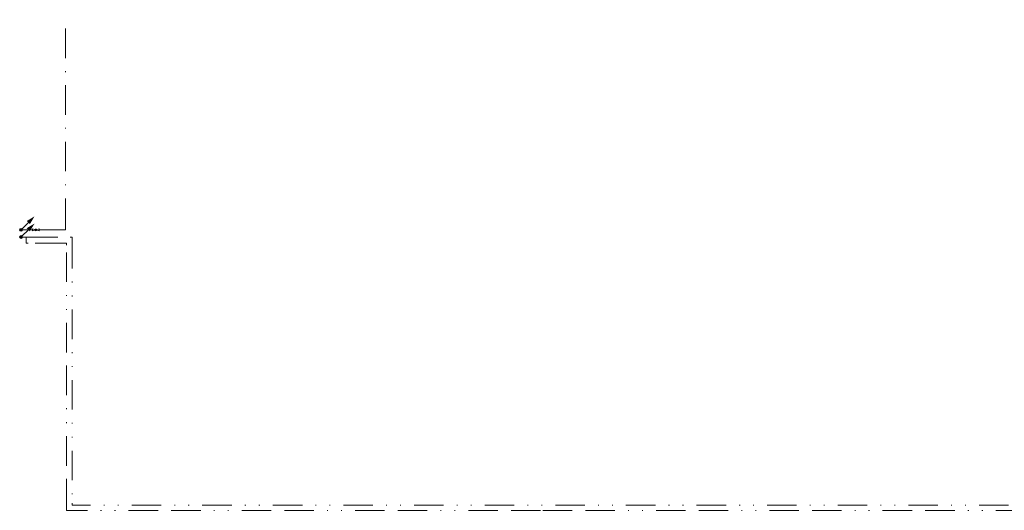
# Model space of a CAD drawing. Header units: millimetres. Extents: x -8360 to 44818, y -3850 to 5849.
# Tile 1 of 5: x -8360 to 5026, y -3317 to 3353. Entities that reach past the tile are written whole.
import ezdxf

# ---------------------------------------------------------------- set-up
doc = ezdxf.new("R2010")
doc.units = ezdxf.units.MM
for name, pattern in [('DDS_LT3', [959.999986, 400, -179.999995, 10, -179.999995, 10, -179.999995]), ('DDS_LT4', [1539.999981, 400, -179.999995, 400, -179.999995, 10, -179.999995, 10, -179.999995]), ('DDS_LT5', [769.999991, 400, -179.999995, 10, -179.999995])]:
    doc.linetypes.add(name, pattern=pattern)
for name, color, linetype in [('Recirkulace', 7, 'Continuous'), ('Studená voda', 7, 'Continuous'), ('Teplá voda', 7, 'Continuous')]:
    doc.layers.add(name, color=color, linetype=linetype)

# ---------------------------------------------------------------- blocks, each defined once
blk = doc.blocks.new('Koleno-Koleno TV-PWH Teplá voda D20-ID-39-8-29-270')
at = {"layer": 'Teplá voda', "color": 20, "lineweight": 5}
blk.add_line((19, 0), (27, 0), dxfattribs=at)
blk.add_circle((0, 0), 19, dxfattribs=at)
blk = doc.blocks.new('Segment trubky-TV-PWH Teplá voda D20-ID-39-8-29-224')
at = {"layer": 'Teplá voda', "color": 20, "linetype": 'DDS_LT3', "lineweight": 5}
blk.add_line((0, 0), (4, 0), dxfattribs=at)
blk = doc.blocks.new('Segment trubky-CV-PWH-C Cirkulace D20-ID-39-8-29-126')
at = {"layer": 'Recirkulace', "color": 40, "linetype": 'DDS_LT4', "lineweight": 5}
blk.add_line((0, 0), (-14871, 0), dxfattribs=at)
blk = doc.blocks.new('Segment trubky-TV-PWH Teplá voda D20-ID-39-8-29-4576')
at = {"layer": 'Teplá voda', "color": 20, "linetype": 'DDS_LT3', "lineweight": 5}
blk.add_line((0, 0), (-14619, 0), dxfattribs=at)
blk = doc.blocks.new('Koleno-Koleno SV-PWC Studená voda D20-ID-39-8-29-8696')
at = {"layer": 'Studená voda', "color": 140, "lineweight": 5}
blk.add_line((19, 0), (27, 0), dxfattribs=at)
blk.add_circle((0, 0), 19, dxfattribs=at)
blk = doc.blocks.new('Segment trubky-SV-PWC Studená voda D20-ID-39-8-29-9478')
at = {"layer": 'Studená voda', "color": 140, "linetype": 'DDS_LT5', "lineweight": 5}
blk.add_line((0, 0), (128, 0), dxfattribs=at)
blk = doc.blocks.new('Ventil-Valve SV-PWC Studená voda D20-ID-39-8-29-9491')
at = {"layer": 'Studená voda', "color": 7, "lineweight": 5}
for points in [[(-45, -15), (-45, 15), (0, 0), (-45, -15)], [(45, -15), (45, 15), (0, 0), (45, -15)]]:
    blk.add_lwpolyline(points, dxfattribs=at)
blk.add_circle((0, 0), 11.2, dxfattribs=at)
blk = doc.blocks.new('Segment trubky-SV-PWC Studená voda D20-ID-39-8-29-9498')
at = {"layer": 'Studená voda', "color": 140, "linetype": 'DDS_LT5', "lineweight": 5}
blk.add_line((0, 0), (331, 0), dxfattribs=at)
blk = doc.blocks.new('Koleno-Koleno SV-PWC Studená voda D20-ID-39-8-29-9532')
at = {"layer": 'Studená voda', "color": 140, "lineweight": 5}
for p, q in [((-27, 0), (0, 0)), ((0, 0), (0, 27))]:
    blk.add_line(p, q, dxfattribs=at)
blk = doc.blocks.new('Segment trubky-SV-PWC Studená voda D20-ID-39-8-29-9672')
at = {"layer": 'Studená voda', "color": 140, "linetype": 'DDS_LT5', "lineweight": 5}
blk.add_line((0, 0), (0, 2831), dxfattribs=at)
blk = doc.blocks.new('Segment trubky-TV-PWH Teplá voda D20-ID-39-8-29-225')
at = {"layer": 'Teplá voda', "color": 20, "linetype": 'DDS_LT3', "lineweight": 5}
blk.add_line((0, 0), (13, 0), dxfattribs=at)
blk = doc.blocks.new('T-kus-T-kus TV-PWH Teplá voda D20-ID-39-8-29-257')
at = {"layer": 'Teplá voda', "color": 20, "linetype": 'DDS_LT3', "lineweight": 5}
blk.add_line((-27, 0), (27, 0), dxfattribs=at)
at = {"layer": 'Teplá voda', "color": 20, "lineweight": 5}
blk.add_line((0, 0), (0, -27), dxfattribs=at)
blk = doc.blocks.new('Segment trubky-TV-PWH Teplá voda D20-ID-39-8-29-8012')
at = {"layer": 'Teplá voda', "color": 20, "linetype": 'DDS_LT3', "lineweight": 5}
blk.add_line((0, 0), (569, 0), dxfattribs=at)
blk = doc.blocks.new('Koleno-Koleno TV-PWH Teplá voda D20-ID-39-8-29-555')
at = {"layer": 'Teplá voda', "color": 20, "lineweight": 5}
for p, q in [((-27, 0), (0, 0)), ((0, 0), (0, -27))]:
    blk.add_line(p, q, dxfattribs=at)
blk = doc.blocks.new('Segment trubky-TV-PWH Teplá voda D20-ID-39-8-29-587')
at = {"layer": 'Teplá voda', "color": 20, "linetype": 'DDS_LT3', "lineweight": 5}
blk.add_line((0, 0), (0, -3593), dxfattribs=at)
blk = doc.blocks.new('Koleno-Koleno TV-PWH Teplá voda D20-ID-39-8-29-758')
at = {"layer": 'Teplá voda', "color": 20, "lineweight": 5}
for p, q in [((0, 27), (0, 0)), ((0, 0), (27, 0))]:
    blk.add_line(p, q, dxfattribs=at)
blk = doc.blocks.new('Segment trubky-TV-PWH Teplá voda D20-ID-39-8-29-907')
at = {"layer": 'Teplá voda', "color": 20, "linetype": 'DDS_LT3', "lineweight": 5}
blk.add_line((0, 0), (4, 0), dxfattribs=at)
blk = doc.blocks.new('Segment trubky-CV-PWH-C Cirkulace D20-ID-39-8-29-320')
at = {"layer": 'Recirkulace', "color": 40, "linetype": 'DDS_LT4', "lineweight": 5}
blk.add_line((0, 0), (-6416, 0), dxfattribs=at)
blk = doc.blocks.new('Koleno-Koleno CV-PWH-C Cirkulace D20-ID-39-8-29-340')
at = {"layer": 'Recirkulace', "color": 40, "lineweight": 5}
for p, q in [((0, 0), (0, 27)), ((27, 0), (0, 0))]:
    blk.add_line(p, q, dxfattribs=at)
blk = doc.blocks.new('Segment trubky-CV-PWH-C Cirkulace D20-ID-39-8-29-650')
at = {"layer": 'Recirkulace', "color": 40, "linetype": 'DDS_LT4', "lineweight": 5}
blk.add_line((0, 0), (0, 3577), dxfattribs=at)
blk = doc.blocks.new('Koleno-Koleno CV-PWH-C Cirkulace D20-ID-39-8-29-662')
at = {"layer": 'Recirkulace', "color": 40, "lineweight": 5}
for p, q in [((0, 0), (-27, 0)), ((0, -27), (0, 0))]:
    blk.add_line(p, q, dxfattribs=at)
blk = doc.blocks.new('Segment trubky-CV-PWH-C Cirkulace D20-ID-39-8-29-795')
at = {"layer": 'Recirkulace', "color": 40, "linetype": 'DDS_LT4', "lineweight": 5}
blk.add_line((0, 0), (-494, 0), dxfattribs=at)
blk = doc.blocks.new('Koleno-Koleno CV-PWH-C Cirkulace D20-ID-39-8-29-847')
at = {"layer": 'Recirkulace', "color": 40, "lineweight": 5}
for p, q in [((0, 0), (0, 27)), ((27, 0), (0, 0))]:
    blk.add_line(p, q, dxfattribs=at)
blk = doc.blocks.new('Segment trubky-CV-PWH-C Cirkulace D20-ID-39-8-29-1704')
at = {"layer": 'Recirkulace', "color": 40, "linetype": 'DDS_LT4', "lineweight": 5}
blk.add_line((0, 0), (0, 31), dxfattribs=at)
blk = doc.blocks.new('Začátek potrubí-PipeStart SV-PWC Studená voda D20-ID-39-8-29-1737')
at = {"layer": 'Studená voda', "lineweight": 5}
for points in [[(184, 184), (120, 78), (78, 120)], [(10, 0), (10, 3), (8, 6), (6, 8), (3, 10), (0, 10), (-3, 10), (-6, 8), (-8, 6), (-10, 3), (-10, 0), (-10, -3), (-8, -6), (-6, -8), (-3, -10), (0, -10), (3, -10), (6, -8), (8, -6), (10, -3)]]:
    blk.add_hatch(color=140, dxfattribs=at).paths.add_polyline_path(points)
at = {"layer": 'Studená voda', "color": 140, "lineweight": 5}
blk.add_line((99, 99), (10, 10), dxfattribs=at)
blk = doc.blocks.new('Konec potrubí-PipeEnd SV-PWC Studená voda D20-ID-39-8-29-10394')
at = {"layer": 'Studená voda', "color": 140, "lineweight": 5}
for radius in [19, 10]:
    blk.add_circle((0, 0), radius, dxfattribs=at)
blk = doc.blocks.new('Začátek potrubí-PipeStart TV-PWH Teplá voda D20-ID-39-8-29-4986')
at = {"layer": 'Teplá voda', "lineweight": 5}
for points in [[(184, 184), (120, 78), (78, 120)], [(10, 0), (10, 3), (8, 6), (6, 8), (3, 10), (0, 10), (-3, 10), (-6, 8), (-8, 6), (-10, 3), (-10, 0), (-10, -3), (-8, -6), (-6, -8), (-3, -10), (0, -10), (3, -10), (6, -8), (8, -6), (10, -3)]]:
    blk.add_hatch(color=20, dxfattribs=at).paths.add_polyline_path(points)
at = {"layer": 'Teplá voda', "color": 20, "lineweight": 5}
blk.add_line((99, 99), (10, 10), dxfattribs=at)
for radius in [19, 10]:
    blk.add_circle((0, 0), radius, dxfattribs=at)
blk = doc.blocks.new('Začátek potrubí-PipeStart TV-PWH Teplá voda D20-ID-39-8-29-4986-23')
at = {"layer": 'Studená voda', "lineweight": 5}
for points in [[(184, 281), (120, 175), (78, 217)], [(10, 97), (10, 100), (8, 103), (6, 105), (3, 106), (0, 107), (-3, 106), (-6, 105), (-8, 103), (-10, 100), (-10, 97), (-10, 94), (-8, 91), (-6, 89), (-3, 87), (0, 87), (3, 87), (6, 89), (8, 91), (10, 94)]]:
    blk.add_hatch(color=140, dxfattribs=at).paths.add_polyline_path(points)
at = {"layer": 'Studená voda', "color": 140, "lineweight": 5}
blk.add_line((99, 196), (10, 107), dxfattribs=at)
for radius in [19, 10]:
    blk.add_circle((0, 97), radius, dxfattribs=at)

msp = doc.modelspace()

# ---------------------------------------------------------------- block references
at = {"layer": 'Recirkulace', "color": 40, "linetype": 'DDS_LT4', "lineweight": 5}
for name, p in [('Segment trubky-CV-PWH-C Cirkulace D20-ID-39-8-29-1704', (-8270, 341)), ('Segment trubky-CV-PWH-C Cirkulace D20-ID-39-8-29-795', (-7749, 314)), ('Segment trubky-CV-PWH-C Cirkulace D20-ID-39-8-29-650', (-7722, -3290)), ('Segment trubky-CV-PWH-C Cirkulace D20-ID-39-8-29-320', (-1279, -3317)), ('Segment trubky-CV-PWH-C Cirkulace D20-ID-39-8-29-126', (13592, -3317))]:
    msp.add_blockref(name, p, dxfattribs=at)
at = {"layer": 'Recirkulace', "color": 40, "lineweight": 5}
for name, p in [('Koleno-Koleno CV-PWH-C Cirkulace D20-ID-39-8-29-847', (-8270, 314)), ('Koleno-Koleno CV-PWH-C Cirkulace D20-ID-39-8-29-662', (-7722, 314)), ('Koleno-Koleno CV-PWH-C Cirkulace D20-ID-39-8-29-340', (-7722, -3317))]:
    msp.add_blockref(name, p, dxfattribs=at)
at = {"layer": 'Studená voda', "color": 140, "linetype": 'DDS_LT5', "lineweight": 5}
for name, p in [('Segment trubky-SV-PWC Studená voda D20-ID-39-8-29-9672', (-7738, 522)), ('Segment trubky-SV-PWC Studená voda D20-ID-39-8-29-9478', (-8314, 496)), ('Segment trubky-SV-PWC Studená voda D20-ID-39-8-29-9498', (-8096, 496))]:
    msp.add_blockref(name, p, dxfattribs=at)
at = {"layer": 'Studená voda', "color": 140, "lineweight": 5}
for name, p in [('Začátek potrubí-PipeStart TV-PWH Teplá voda D20-ID-39-8-29-4986-23', (-8341, 399)), ('Začátek potrubí-PipeStart SV-PWC Studená voda D20-ID-39-8-29-1737', (-8341, 496)), ('Koleno-Koleno SV-PWC Studená voda D20-ID-39-8-29-8696', (-8341, 496)), ('Konec potrubí-PipeEnd SV-PWC Studená voda D20-ID-39-8-29-10394', (-8341, 496)), ('Koleno-Koleno SV-PWC Studená voda D20-ID-39-8-29-9532', (-7738, 496))]:
    msp.add_blockref(name, p, dxfattribs=at)
at = {"layer": 'Studená voda', "color": 7, "lineweight": 5}
msp.add_blockref('Ventil-Valve SV-PWC Studená voda D20-ID-39-8-29-9491', (-8141, 496), dxfattribs=at)
at = {"layer": 'Teplá voda', "color": 20, "lineweight": 5}
for name, p in [('Začátek potrubí-PipeStart TV-PWH Teplá voda D20-ID-39-8-29-4986', (-8341, 399)), ('Koleno-Koleno TV-PWH Teplá voda D20-ID-39-8-29-270', (-8341, 399)), ('Koleno-Koleno TV-PWH Teplá voda D20-ID-39-8-29-555', (-7647, 399)), ('Koleno-Koleno TV-PWH Teplá voda D20-ID-39-8-29-758', (-7647, -3248))]:
    msp.add_blockref(name, p, dxfattribs=at)
at = {"layer": 'Teplá voda', "color": 20, "linetype": 'DDS_LT3', "lineweight": 5}
for name, p in [('Segment trubky-TV-PWH Teplá voda D20-ID-39-8-29-224', (-8314, 399)), ('Segment trubky-TV-PWH Teplá voda D20-ID-39-8-29-225', (-8310, 399)), ('T-kus-T-kus TV-PWH Teplá voda D20-ID-39-8-29-257', (-8270, 399)), ('Segment trubky-TV-PWH Teplá voda D20-ID-39-8-29-8012', (-8243, 399)), ('Segment trubky-TV-PWH Teplá voda D20-ID-39-8-29-587', (-7647, 372)), ('Segment trubky-TV-PWH Teplá voda D20-ID-39-8-29-907', (-7620, -3248)), ('Segment trubky-TV-PWH Teplá voda D20-ID-39-8-29-4576', (7003, -3248))]:
    msp.add_blockref(name, p, dxfattribs=at)

doc.saveas('drawing.dxf')
